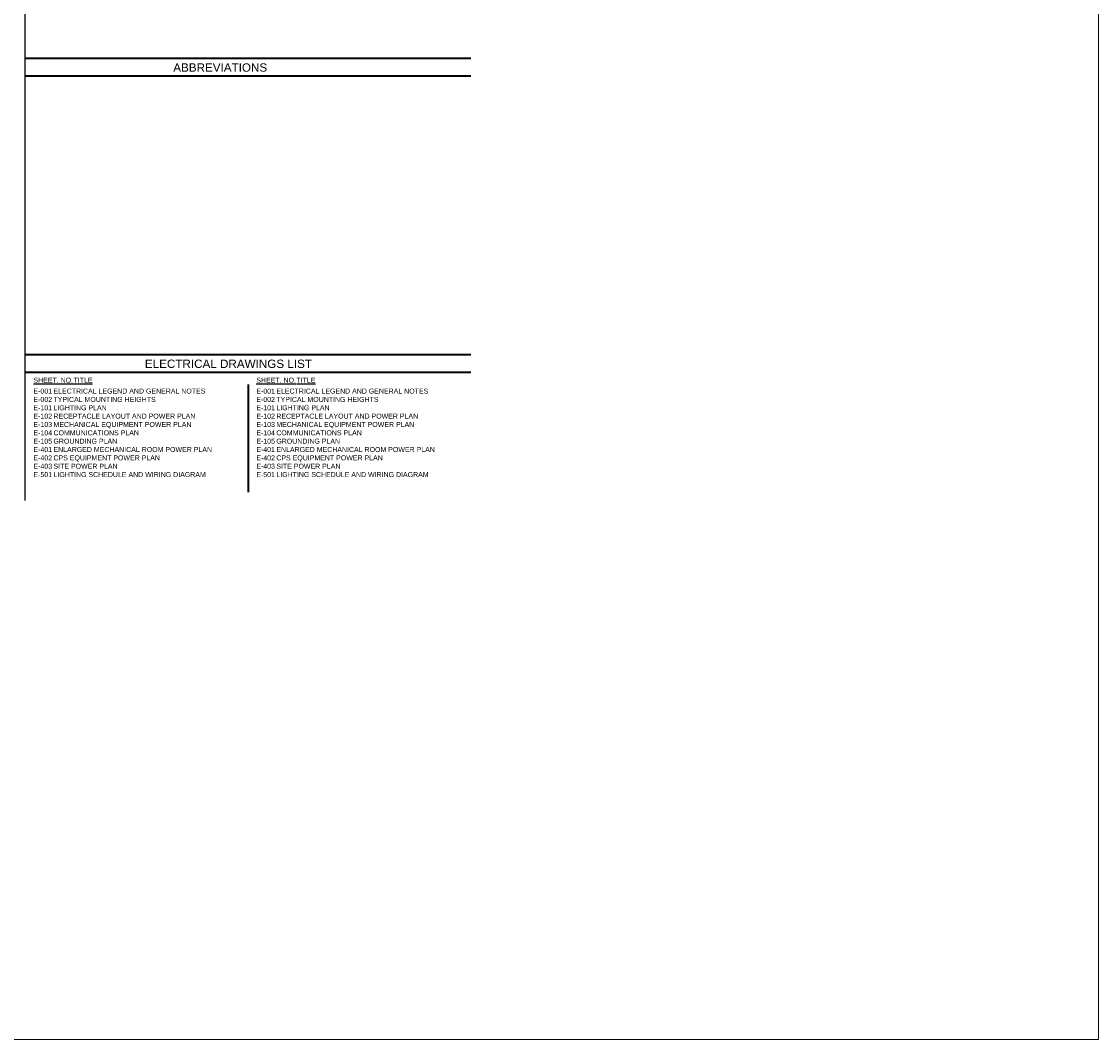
# Model space of a CAD drawing. Header units: inches. Extents: x 19474 to 23438, y 635 to 1835.
# Tile 5 of 14: x 20332 to 20966, y 635 to 1235. Entities that reach past the tile are written whole.
import ezdxf
from ezdxf.enums import TextEntityAlignment as Align

# ---------------------------------------------------------------- set-up
doc = ezdxf.new("R2010")
doc.units = ezdxf.units.IN
doc.header["$MEASUREMENT"] = 0
doc.layers.add('E-ARIAL-TEXT', color=7, linetype='Continuous')
doc.layers.add('E-NPLT', color=7, linetype='Continuous', lineweight=0, plot=False)
doc.layers.add('G-ANNO-REFR', color=7, linetype='Continuous', lineweight=35)
doc.layers.add('G-ANNO-TEXT', color=7, linetype='Continuous', lineweight=40)
doc.styles.add('Arial', font='arial.ttf', dxfattribs={"height": 0.125})

# ---------------------------------------------------------------- blocks, each defined once
blk = doc.blocks.new('ANG M&I STANDARD DESIGN E501-E504')
at = {"layer": 'E-ARIAL-TEXT', "color": 3, "linetype": 'Continuous'}
blk.add_line((20334.1, 952.54), (20334.1, 1552.42), dxfattribs=at)
at = {"layer": 'E-NPLT'}
blk.add_lwpolyline([(19473.57, 1835.08), (20966.29, 1835.08), (20966.29, 635.08), (19473.57, 635.08)], close=True, dxfattribs=at)
at = {"layer": 'G-ANNO-TEXT', "color": 3}
for p, q in [((20596.65, 1212.92), (20334.1, 1212.92)), ((20596.65, 1202.38), (20334.1, 1202.38)), ((20596.65, 1038.43), (20334.1, 1038.43)), ((20596.65, 1027.89), (20334.1, 1027.89)), ((20465.38, 1020.94), (20465.38, 957.43))]:
    blk.add_line(p, q, dxfattribs=at)
at = {"layer": 'E-ARIAL-TEXT', "color": 7, "style": 'Arial'}
for s, p in [('ABBREVIATIONS', (20421.26, 1207.56)), ('ELECTRICAL DRAWINGS LIST', (20404.53, 1033.07))]:
    blk.add_text(s, height=4.9156, dxfattribs=at).set_placement(p, align=Align.MIDDLE_LEFT)
at = {"layer": 'E-ARIAL-TEXT', "char_height": 2.9494, "attachment_point": 1, "style": 'Arial'}
for s, insert, width in [('\\pxi-9,l9,t0;{\\LSHEET. NO.}^I{\\LTITLE}', (20338.89, 1024.89), 50.9964), ('\\pxi-9,l9,t0;{\\LSHEET. NO.}^I{\\LTITLE}', (20470.17, 1024.89), 50.9964), ('\\pxi-9,l9,qj,t0;E-001^IELECTRICAL LEGEND AND GENERAL NOTES\\PE-002^ITYPICAL MOUNTING HEIGHTS\\PE-101^ILIGHTING PLAN\\PE-102^IRECEPTACLE LAYOUT AND POWER PLAN\\PE-103^IMECHANICAL EQUIPMENT POWER PLAN\\PE-104^ICOMMUNICATIONS PLAN\\PE-105^IGROUNDING PLAN\\PE-401^IENLARGED MECHANICAL ROOM POWER PLAN\\PE-402^ICPS EQUIPMENT POWER PLAN\\PE-403^ISITE POWER PLAN\\PE-501^ILIGHTING SCHEDULE AND WIRING DIAGRAM', (20338.89, 1018.46), 120.8212), ('\\pxi-9,l9,qj,t0;E-001^IELECTRICAL LEGEND AND GENERAL NOTES\\PE-002^ITYPICAL MOUNTING HEIGHTS\\PE-101^ILIGHTING PLAN\\PE-102^IRECEPTACLE LAYOUT AND POWER PLAN\\PE-103^IMECHANICAL EQUIPMENT POWER PLAN\\PE-104^ICOMMUNICATIONS PLAN\\PE-105^IGROUNDING PLAN\\PE-401^IENLARGED MECHANICAL ROOM POWER PLAN\\PE-402^ICPS EQUIPMENT POWER PLAN\\PE-403^ISITE POWER PLAN\\PE-501^ILIGHTING SCHEDULE AND WIRING DIAGRAM', (20470.17, 1018.46), 120.1331)]:
    blk.add_mtext(s, dxfattribs=dict(at, insert=insert, width=width))

msp = doc.modelspace()

# ---------------------------------------------------------------- block references
at = {"layer": 'G-ANNO-REFR'}
msp.add_blockref('ANG M&I STANDARD DESIGN E501-E504', (0, 0), dxfattribs=at)

doc.saveas('drawing.dxf')
